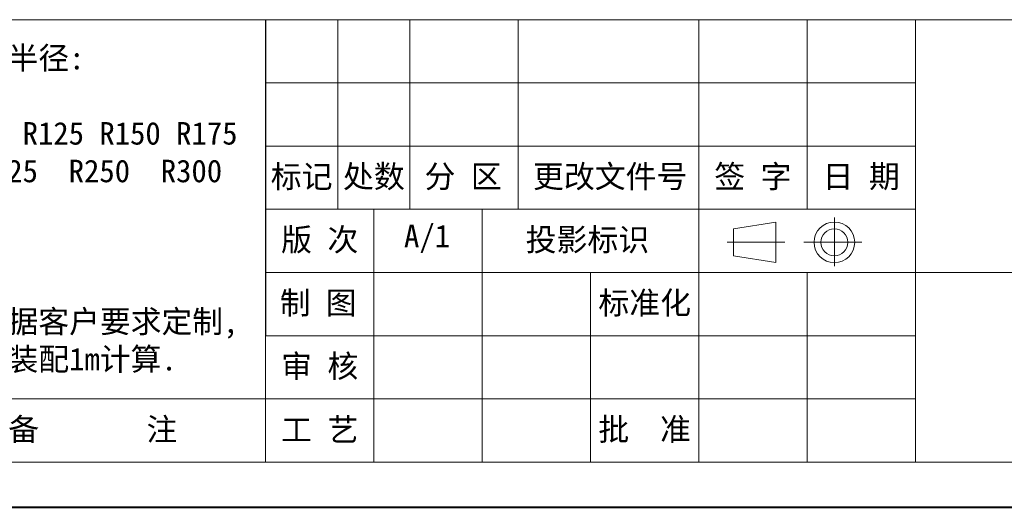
# Model space of a CAD drawing. Header units: millimetres. Extents: x 2145 to 3607, y 659 to 1692.
# Tile 20 of 85: x 2867 to 3247, y 659 to 847. Entities that reach past the tile are written whole.
import ezdxf

# ---------------------------------------------------------------- set-up
doc = ezdxf.new("R2010")
doc.units = ezdxf.units.MM
doc.layers.add('标注线', color=7, linetype='Continuous', lineweight=15)
doc.styles.add('样式 6', font='仿宋_GB2312.ttf')

msp = doc.modelspace()

# ---------------------------------------------------------------- linework, layer by layer
at = {"color": 7, "lineweight": 13}
for p, q in [((2809.121, 846.527), (3588.282, 846.527)), ((2962.213, 676.097), (2962.213, 846.527)), ((2231.799, 676.097), (2962.213, 676.097)), ((2962.213, 676.097), (3588.282, 676.097))]:
    msp.add_line(p, q, dxfattribs=at)
at = {"color": 7}
msp.add_line((2962.213, 846.527), (2962.213, 724.791), dxfattribs=at)
at = {"color": 7, "lineweight": 15}
for p, q in [((2990.038, 846.527), (2990.038, 773.486)), ((3017.863, 846.527), (3017.863, 773.486)), ((3059.601, 846.527), (3059.601, 773.486)), ((3129.165, 846.527), (3129.165, 773.486)), ((3170.903, 846.527), (3170.903, 773.486)), ((3212.641, 846.527), (3212.641, 676.097)), ((2962.213, 822.18), (3212.641, 822.18)), ((2962.213, 797.833), (3212.641, 797.833)), ((2962.213, 773.486), (3212.641, 773.486)), ((3003.951, 773.486), (3003.951, 676.097)), ((3045.689, 773.486), (3045.689, 676.097)), ((3129.165, 773.486), (3129.165, 676.097)), ((3181.434, 751.595), (3181.434, 770.367)), ((3142.519, 765.991), (3158.91, 768.6)), ((3158.91, 752.948), (3158.91, 768.6)), ((3142.519, 765.991), (3142.519, 755.557)), ((3162.381, 760.774), (3140.109, 760.774)), ((3169.635, 760.774), (3192.045, 760.774)), ((3142.519, 755.557), (3158.91, 752.948)), ((2962.213, 749.139), (3376.114, 749.139)), ((3087.427, 749.139), (3087.427, 676.097)), ((3170.903, 749.139), (3170.903, 676.097)), ((2962.213, 724.791), (3212.641, 724.791)), ((2231.799, 700.444), (2962.213, 700.444)), ((2962.213, 700.444), (3212.641, 700.444))]:
    msp.add_line(p, q, dxfattribs=at)
at = {"color": 7, "lineweight": 40}
msp.add_line((2144.845, 658.706), (3605.673, 658.706), dxfattribs=at)
at = {"color": 7, "lineweight": 15}
for radius in [7.826, 5.217]:
    msp.add_circle((3181.434, 760.774), radius, dxfattribs=at)

# ---------------------------------------------------------------- texts
at = {"layer": '标注线', "color": 7, "lineweight": 18, "style": '样式 6'}
for s, insert, char_height, width, attachment_point in [('{\\H1.389x;可选弯曲半径:\\P\\PR75 R100 R125 R150 R175\\PR200  R225  R250  R300\\P内  宽:\\P\\PBi90\\P注：可根据客户要求定制,\\P数量均以装配1m计算.}', (2815.341, 773.255), 6.26069, 188.10983, 4), ('标记', (2976.126, 785.659), 8.7322, 27.82529, 5), ('处数', (3003.951, 785.659), 8.7322, 27.82529, 5), ('分 区', (3038.359, 785.659), 8.7322, 40.69877, 5), ('更改文件号', (3095.034, 785.659), 8.7322, 72.00922, 5), ('签 字', (3150.034, 785.659), 8.7322, 41.73793, 5), ('日 期', (3191.772, 785.659), 8.7322, 41.73793, 5), ('版 次', (2983.082, 761.312), 8.7322, 41.73793, 5), ('A/1', (3024.458, 762.104), 8.7322, 27.82529, 5), ('投影标识', (3086.251, 761.312), 8.7322, 51.03377, 5), ('{\\H0.9943x;制 图}', (2982.511, 736.965), 8.73217, 40.59621, 5), ('标准化', (3108.337, 736.965), 8.7322, 56.44173, 5), ('审 核', (2983.082, 712.618), 8.7322, 41.73793, 5), ('工 艺', (2983.082, 688.271), 8.7322, 41.73793, 5), ('批  准', (3108.296, 688.271), 8.7322, 41.73793, 5), ('{\\H1.389x;备       注}', (2895.627, 688.271), 6.26069, 91.47438, 5), ('{\\H1.389x;备       注}', (2895.627, 688.271), 6.26069, 91.47438, 5)]:
    msp.add_mtext(s, dxfattribs=dict(at, insert=insert, char_height=char_height, width=width, attachment_point=attachment_point))

doc.saveas('drawing.dxf')
